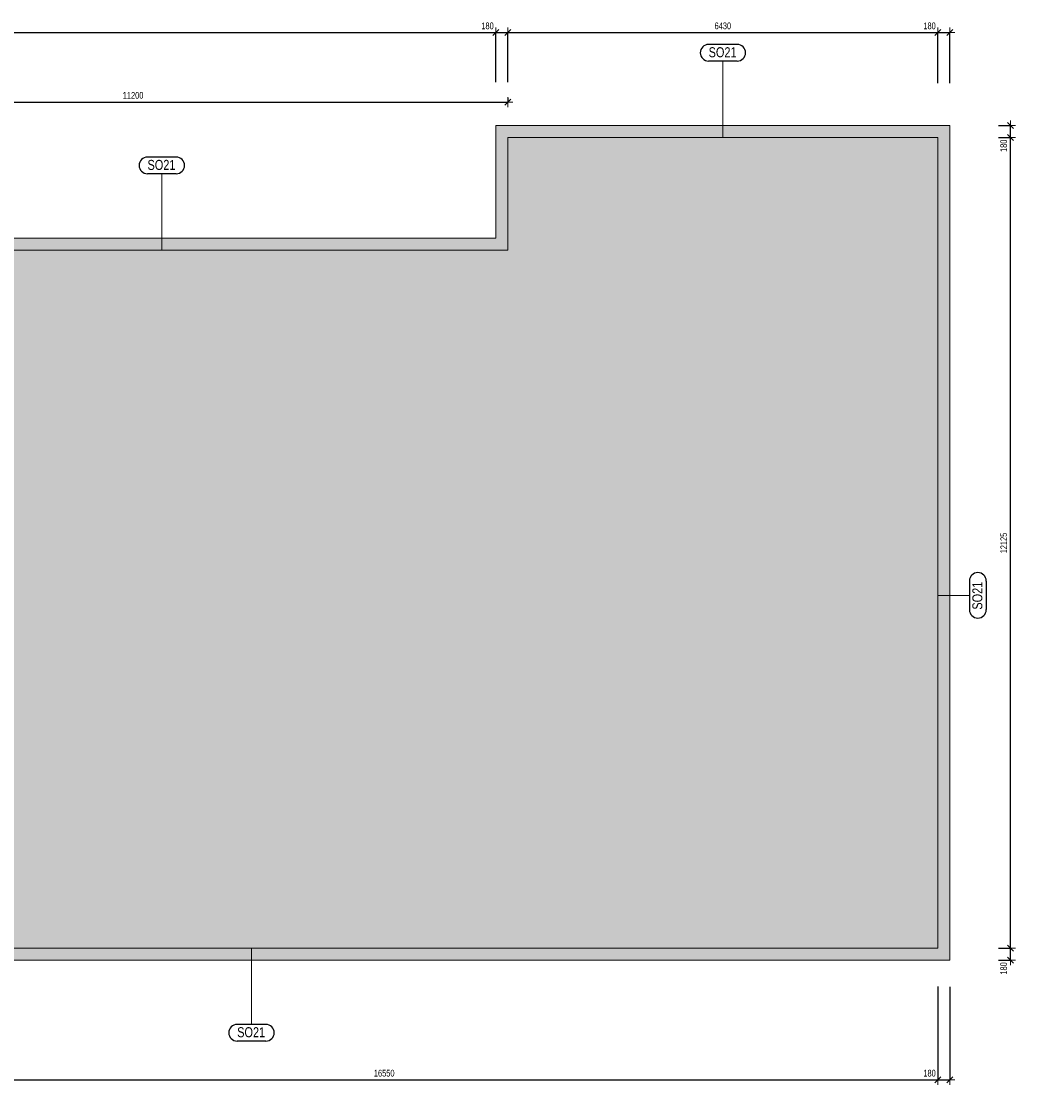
# Model space of a CAD drawing. Header units: millimetres. Extents: x -97971 to 48677, y -63570 to -5533.
# Tile 57 of 65: x 9904 to 24766, y -59847 to -43739. Entities that reach past the tile are written whole.
import ezdxf

# ---------------------------------------------------------------- set-up
doc = ezdxf.new("R2010")
doc.units = ezdxf.units.MM
doc.header["$PDMODE"] = 65
for name, color, linetype, lineweight in [('XR$1$1.PP - NÁVRH_1', 7, 'Continuous', 25), ('XR$2$KOTY_1', 7, 'Continuous', 25), ('XR$7$FILING ___1', 7, 'Continuous', 25)]:
    doc.layers.add(name, color=color, linetype=linetype, lineweight=lineweight)
doc.styles.add('ARIAL', font='ARIAL.TTF')
doc.styles.add('ARIALNARROW', font='ARIALN.TTF')
doc.dimstyles.new('DIMSTYLE_3', dxfattribs={"dimtxt": 100, "dimasz": 150, "dimexe": 0, "dimexo": 0, "dimgap": 50, "dimtad": 2, "dimdec": 0, "dimrnd": 5, "dimzin": 12, "dimdsep": 46, "dimtxsty": 'ARIALNARROW', "dimblk1": 'ALL_ML_STRICH', "dimblk2": 'ALL_ML_STRICH', "dimsah": 1, "dimcen": 0, "dimclrd": 6, "dimclre": 6, "dimclrt": 6, "dimadec": 0, "dimazin": 0, "dimtfac": 1, "dimtdec": 0, "dimtix": 1, "dimtmove": 2, "dimatfit": 3, "dimfxl": 0, "dimtzin": 0, "dimlwd": 0, "dimlwe": 13, "dimarcsym": 0})
doc.dimstyles.new('DIMSTYLE_5', dxfattribs={"dimtxt": 100, "dimasz": 150, "dimexe": 0, "dimexo": 0, "dimgap": 50, "dimtad": 2, "dimdec": 0, "dimrnd": 5, "dimzin": 12, "dimdsep": 46, "dimtxsty": 'ARIALNARROW', "dimblk1": 'ALL_ML_STRICH', "dimblk2": 'ALL_ML_STRICH', "dimsah": 1, "dimcen": 0, "dimclrd": 6, "dimclre": 6, "dimclrt": 6, "dimadec": 0, "dimazin": 0, "dimtfac": 1, "dimtdec": 0, "dimtix": 1, "dimtmove": 2, "dimatfit": 3, "dimfxl": 0, "dimtvp": 1.2, "dimtzin": 0, "dimlwd": 0, "dimlwe": 13, "dimarcsym": 0})

# ---------------------------------------------------------------- blocks, each defined once
blk = doc.blocks.new('ALL_ML_STRICH')
at = {"color": 0, "linetype": 'ByBlock', "lineweight": -2}
for p, q in [((-1, 0), (0.5, 0)), ((-0.3, -0.3), (0.3, 0.3)), ((0, -0.5), (0, 0.5))]:
    blk.add_line(p, q, dxfattribs=at)
blk = doc.blocks.new('*D29')
at = {"layer": 'DEFPOINTS', "color": 6, "linetype": 'Continuous', "lineweight": 13}
for p in [(-11328, -43904), (-11328, -45292), (16997, -45292)]:
    blk.add_point(p, dxfattribs=at)
at = {"layer": 'XR$2$KOTY_1', "color": 6, "linetype": 'Continuous', "lineweight": -2}
for p, q in [((-11328, -44577), (-11328, -43904)), ((-11328, -43904), (16997, -43904)), ((16997, -44645), (16997, -43904))]:
    blk.add_line(p, q, dxfattribs=at)
at = {"layer": 'XR$2$KOTY_1', "color": 6, "linetype": 'Continuous', "lineweight": 13, "xscale": 150, "yscale": 150, "zscale": 150, "rotation": 180}
blk.add_blockref('ALL_ML_STRICH', (-11328, -43904), dxfattribs=at)
at = {"layer": 'XR$2$KOTY_1', "color": 6, "linetype": 'Continuous', "lineweight": 13, "xscale": 150, "yscale": 150, "zscale": 150}
blk.add_blockref('ALL_ML_STRICH', (16997, -43904), dxfattribs=at)
at = {"layer": 'XR$2$KOTY_1', "color": 6, "linetype": 'Continuous', "lineweight": 13, "insert": (2830, -43804), "char_height": 100, "width": 405.71, "attachment_point": 5, "style": 'ARIALNARROW'}
blk.add_mtext('\\W0.81;\\A1;{28325}', dxfattribs=at)
blk = doc.blocks.new('*D30')
at = {"layer": 'DEFPOINTS', "color": 6, "linetype": 'Continuous', "lineweight": 13}
for p in [(16997, -43904), (16997, -45292), (17177, -45472)]:
    blk.add_point(p, dxfattribs=at)
at = {"layer": 'XR$2$KOTY_1', "color": 6, "linetype": 'Continuous', "lineweight": -2}
for p, q in [((16997, -44645), (16997, -43904)), ((16997, -43904), (17177, -43904)), ((17177, -44645), (17177, -43904))]:
    blk.add_line(p, q, dxfattribs=at)
at = {"layer": 'XR$2$KOTY_1', "color": 6, "linetype": 'Continuous', "lineweight": 13, "xscale": 150, "yscale": 150, "zscale": 150, "rotation": 180}
blk.add_blockref('ALL_ML_STRICH', (16997, -43904), dxfattribs=at)
at = {"layer": 'XR$2$KOTY_1', "color": 6, "linetype": 'Continuous', "lineweight": 13, "xscale": 150, "yscale": 150, "zscale": 150}
blk.add_blockref('ALL_ML_STRICH', (17177, -43904), dxfattribs=at)
at = {"layer": 'XR$2$KOTY_1', "color": 6, "linetype": 'Continuous', "lineweight": 13, "insert": (16872, -43804), "char_height": 100, "width": 243.43, "attachment_point": 5, "style": 'ARIALNARROW'}
blk.add_mtext('\\W0.81;\\A1;{180}', dxfattribs=at)
blk = doc.blocks.new('*D31')
at = {"layer": 'DEFPOINTS', "color": 6, "linetype": 'Continuous', "lineweight": 13}
for p in [(17177, -43904), (17177, -45472), (23607, -45472)]:
    blk.add_point(p, dxfattribs=at)
at = {"layer": 'XR$2$KOTY_1', "color": 6, "linetype": 'Continuous', "lineweight": -2}
for p, q in [((17177, -44645), (17177, -43904)), ((17177, -43904), (23607, -43904)), ((23607, -44661), (23607, -43904))]:
    blk.add_line(p, q, dxfattribs=at)
at = {"layer": 'XR$2$KOTY_1', "color": 6, "linetype": 'Continuous', "lineweight": 13, "xscale": 150, "yscale": 150, "zscale": 150, "rotation": 180}
blk.add_blockref('ALL_ML_STRICH', (17177, -43904), dxfattribs=at)
at = {"layer": 'XR$2$KOTY_1', "color": 6, "linetype": 'Continuous', "lineweight": 13, "xscale": 150, "yscale": 150, "zscale": 150}
blk.add_blockref('ALL_ML_STRICH', (23607, -43904), dxfattribs=at)
at = {"layer": 'XR$2$KOTY_1', "color": 6, "linetype": 'Continuous', "lineweight": 13, "insert": (20391, -43804), "char_height": 100, "width": 324.57, "attachment_point": 5, "style": 'ARIALNARROW'}
blk.add_mtext('\\W0.81;\\A1;{6430}', dxfattribs=at)
blk = doc.blocks.new('*D32')
at = {"layer": 'DEFPOINTS', "color": 6, "linetype": 'Continuous', "lineweight": 13}
for p in [(23607, -43904), (23787, -45292), (23607, -45472)]:
    blk.add_point(p, dxfattribs=at)
at = {"layer": 'XR$2$KOTY_1', "color": 6, "linetype": 'Continuous', "lineweight": -2}
for p, q in [((23607, -44661), (23607, -43904)), ((23607, -43904), (23787, -43904)), ((23787, -44661), (23787, -43904))]:
    blk.add_line(p, q, dxfattribs=at)
at = {"layer": 'XR$2$KOTY_1', "color": 6, "linetype": 'Continuous', "lineweight": 13, "xscale": 150, "yscale": 150, "zscale": 150, "rotation": 180}
blk.add_blockref('ALL_ML_STRICH', (23607, -43904), dxfattribs=at)
at = {"layer": 'XR$2$KOTY_1', "color": 6, "linetype": 'Continuous', "lineweight": 13, "xscale": 150, "yscale": 150, "zscale": 150}
blk.add_blockref('ALL_ML_STRICH', (23787, -43904), dxfattribs=at)
at = {"layer": 'XR$2$KOTY_1', "color": 6, "linetype": 'Continuous', "lineweight": 13, "insert": (23482, -43804), "char_height": 100, "width": 243.43, "attachment_point": 5, "style": 'ARIALNARROW'}
blk.add_mtext('\\W0.81;\\A1;{180}', dxfattribs=at)
blk = doc.blocks.new('*D36')
at = {"layer": 'DEFPOINTS', "color": 6, "linetype": 'Continuous', "lineweight": 13}
for p in [(23607, -57597), (23787, -57777), (24691, -57777)]:
    blk.add_point(p, dxfattribs=at)
at = {"layer": 'XR$2$KOTY_1', "color": 6, "linetype": 'Continuous', "lineweight": -2}
for p, q in [((24515, -57597), (24691, -57597)), ((24691, -57777), (24691, -57597)), ((24515, -57777), (24691, -57777))]:
    blk.add_line(p, q, dxfattribs=at)
at = {"layer": 'XR$2$KOTY_1', "color": 6, "linetype": 'Continuous', "lineweight": 13, "xscale": 150, "yscale": 150, "zscale": 150}
for p, rotation in [((24691, -57597), 90), ((24691, -57777), 270)]:
    blk.add_blockref('ALL_ML_STRICH', p, dxfattribs=dict(at, rotation=rotation))
at = {"layer": 'XR$2$KOTY_1', "color": 6, "linetype": 'Continuous', "lineweight": 13, "insert": (24591, -57902), "char_height": 100, "width": 243.43, "attachment_point": 5, "rotation": 90, "style": 'ARIALNARROW'}
blk.add_mtext('\\W0.81;\\A1;{180}', dxfattribs=at)
blk = doc.blocks.new('*D37')
at = {"layer": 'DEFPOINTS', "color": 6, "linetype": 'Continuous', "lineweight": 13}
for p in [(23607, -45472), (23607, -57597), (24691, -57597)]:
    blk.add_point(p, dxfattribs=at)
at = {"layer": 'XR$2$KOTY_1', "color": 6, "linetype": 'Continuous', "lineweight": -2}
for p, q in [((24515, -45472), (24691, -45472)), ((24691, -57597), (24691, -45472)), ((24515, -57597), (24691, -57597))]:
    blk.add_line(p, q, dxfattribs=at)
at = {"layer": 'XR$2$KOTY_1', "color": 6, "linetype": 'Continuous', "lineweight": 13, "xscale": 150, "yscale": 150, "zscale": 150}
for p, rotation in [((24691, -45472), 90), ((24691, -57597), 270)]:
    blk.add_blockref('ALL_ML_STRICH', p, dxfattribs=dict(at, rotation=rotation))
at = {"layer": 'XR$2$KOTY_1', "color": 6, "linetype": 'Continuous', "lineweight": 13, "insert": (24591, -51539), "char_height": 100, "width": 405.71, "attachment_point": 5, "rotation": 90, "style": 'ARIALNARROW'}
blk.add_mtext('\\W0.81;\\A1;{12125}', dxfattribs=at)
blk = doc.blocks.new('*D38')
at = {"layer": 'DEFPOINTS', "color": 6, "linetype": 'Continuous', "lineweight": 13}
for p in [(23787, -45292), (23607, -45472), (24691, -45472)]:
    blk.add_point(p, dxfattribs=at)
at = {"layer": 'XR$2$KOTY_1', "color": 6, "linetype": 'Continuous', "lineweight": -2}
for p, q in [((24515, -45292), (24691, -45292)), ((24691, -45472), (24691, -45292)), ((24515, -45472), (24691, -45472))]:
    blk.add_line(p, q, dxfattribs=at)
at = {"layer": 'XR$2$KOTY_1', "color": 6, "linetype": 'Continuous', "lineweight": 13, "xscale": 150, "yscale": 150, "zscale": 150}
for p, rotation in [((24691, -45292), 90), ((24691, -45472), 270)]:
    blk.add_blockref('ALL_ML_STRICH', p, dxfattribs=dict(at, rotation=rotation))
at = {"layer": 'XR$2$KOTY_1', "color": 6, "linetype": 'Continuous', "lineweight": 13, "insert": (24591, -45597), "char_height": 100, "width": 243.43, "attachment_point": 5, "rotation": 90, "style": 'ARIALNARROW'}
blk.add_mtext('\\W0.81;\\A1;{180}', dxfattribs=at)
blk = doc.blocks.new('*D45')
at = {"layer": 'DEFPOINTS', "color": 6, "linetype": 'Continuous', "lineweight": 13}
for p in [(23607, -57597), (7057, -59569), (7057, -59847)]:
    blk.add_point(p, dxfattribs=at)
at = {"layer": 'XR$2$KOTY_1', "color": 6, "linetype": 'Continuous', "lineweight": -2}
for p, q in [((23607, -58171), (23607, -59569)), ((7057, -59569), (7057, -59569)), ((7057, -59569), (23607, -59569))]:
    blk.add_line(p, q, dxfattribs=at)
at = {"layer": 'XR$2$KOTY_1', "color": 6, "linetype": 'Continuous', "lineweight": 13, "xscale": 150, "yscale": 150, "zscale": 150, "rotation": 180}
blk.add_blockref('ALL_ML_STRICH', (7057, -59569), dxfattribs=at)
at = {"layer": 'XR$2$KOTY_1', "color": 6, "linetype": 'Continuous', "lineweight": 13, "xscale": 150, "yscale": 150, "zscale": 150}
blk.add_blockref('ALL_ML_STRICH', (23607, -59569), dxfattribs=at)
at = {"layer": 'XR$2$KOTY_1', "color": 6, "linetype": 'Continuous', "lineweight": 13, "insert": (15327, -59469), "char_height": 100, "width": 405.71, "attachment_point": 5, "style": 'ARIALNARROW'}
blk.add_mtext('\\W0.81;\\A1;{16550}', dxfattribs=at)
blk = doc.blocks.new('*D46')
at = {"layer": 'DEFPOINTS', "color": 6, "linetype": 'Continuous', "lineweight": 13}
for p in [(23607, -57597), (23787, -57777), (23607, -59569)]:
    blk.add_point(p, dxfattribs=at)
at = {"layer": 'XR$2$KOTY_1', "color": 6, "linetype": 'Continuous', "lineweight": -2}
for p, q in [((23607, -58171), (23607, -59569)), ((23787, -58177), (23787, -59569)), ((23607, -59569), (23787, -59569))]:
    blk.add_line(p, q, dxfattribs=at)
at = {"layer": 'XR$2$KOTY_1', "color": 6, "linetype": 'Continuous', "lineweight": 13, "xscale": 150, "yscale": 150, "zscale": 150, "rotation": 180}
blk.add_blockref('ALL_ML_STRICH', (23607, -59569), dxfattribs=at)
at = {"layer": 'XR$2$KOTY_1', "color": 6, "linetype": 'Continuous', "lineweight": 13, "xscale": 150, "yscale": 150, "zscale": 150}
blk.add_blockref('ALL_ML_STRICH', (23787, -59569), dxfattribs=at)
at = {"layer": 'XR$2$KOTY_1', "color": 6, "linetype": 'Continuous', "lineweight": 13, "insert": (23482, -59469), "char_height": 100, "width": 243.43, "attachment_point": 5, "style": 'ARIALNARROW'}
blk.add_mtext('\\W0.81;\\A1;{180}', dxfattribs=at)
blk = doc.blocks.new('*D202')
at = {"layer": 'DEFPOINTS', "color": 6, "linetype": 'Continuous', "lineweight": 13}
for p in [(5977, -44943), (17177, -45472), (5977, -47607)]:
    blk.add_point(p, dxfattribs=at)
at = {"layer": 'XR$2$KOTY_1', "color": 6, "linetype": 'Continuous', "lineweight": -2}
for p, q in [((17177, -44880), (17177, -44943)), ((5977, -45269), (5977, -44943)), ((5977, -44943), (17177, -44943))]:
    blk.add_line(p, q, dxfattribs=at)
at = {"layer": 'XR$2$KOTY_1', "color": 6, "linetype": 'Continuous', "lineweight": 13, "xscale": 150, "yscale": 150, "zscale": 150, "rotation": 180}
blk.add_blockref('ALL_ML_STRICH', (5977, -44943), dxfattribs=at)
at = {"layer": 'XR$2$KOTY_1', "color": 6, "linetype": 'Continuous', "lineweight": 13, "xscale": 150, "yscale": 150, "zscale": 150}
blk.add_blockref('ALL_ML_STRICH', (17177, -44943), dxfattribs=at)
at = {"layer": 'XR$2$KOTY_1', "color": 6, "linetype": 'Continuous', "lineweight": 13, "insert": (11572, -44843), "char_height": 100, "width": 405.71, "attachment_point": 5, "style": 'ARIALNARROW'}
blk.add_mtext('\\W0.81;\\A1;{11200}', dxfattribs=at)

msp = doc.modelspace()

# ---------------------------------------------------------------- hatches: boundary and pattern name
at = {"layer": 'XR$7$FILING ___1', "linetype": 'Continuous', "lineweight": 13}
for color, points in [(11, [(5977.2, -46976.7), (5337.2, -46976.7), (5337.2, -47156.7), (17177.2, -47156.7), (17177.2, -45471.7), (23607.2, -45471.7), (23607.2, -57596.7), (6877.2, -57596.7), (6877.2, -57596.7), (8223.8, -57596.7), (8223.8, -57776.7), (23787.2, -57776.7), (23787.2, -45291.7), (16997.2, -45291.7), (16997.2, -46976.7), (5977.2, -46976.7)]), (254, [(23607.2, -45471.7), (17177.2, -45471.7), (17177.2, -47156.7), (6825.4, -47156.7), (6825.4, -47606.7), (6577.2, -47606.7), (6577.2, -53566.7), (9090.1, -53566.7), (9090.1, -54166.7), (8802.2, -54166.7), (8802.2, -57146.7), (9169, -57146.7), (9169, -57596.7), (23607.2, -57596.7)])]:
    msp.add_hatch(color=color, dxfattribs=at).paths.add_polyline_path(points, flags=0)
h = msp.add_hatch(dxfattribs=at)
h.set_pattern_fill('VZOR', scale=108, style=0, pattern_type=2)
h.set_pattern_definition([(0, (216, 216), (108, 108), [108, -108]), (90, (216, 216), (-108, 108), [108, -108])])
h.paths.add_polyline_path([(5977.2, -46976.7), (5337.2, -46976.7), (5337.2, -47156.7), (17177.2, -47156.7), (17177.2, -45471.7), (23607.2, -45471.7), (23607.2, -57596.7), (6877.2, -57596.7), (6877.2, -57596.7), (8223.8, -57596.7), (8223.8, -57776.7), (23787.2, -57776.7), (23787.2, -45291.7), (16997.2, -45291.7), (16997.2, -46976.7), (5977.2, -46976.7)], flags=0)

# ---------------------------------------------------------------- linework, layer by layer
at = {"layer": 'XR$1$1.PP - NÁVRH_1', "color": 7, "linetype": 'Continuous', "lineweight": 13}
for p, q in [((23787.2, -45291.7), (16997.2, -45291.7)), ((16997.2, -45291.7), (16997.2, -46976.7)), ((23787.2, -57776.7), (23787.2, -45291.7)), ((23607.2, -45471.7), (17177.2, -45471.7)), ((17177.2, -45471.7), (17177.2, -47156.7)), ((23607.2, -57596.7), (23607.2, -45471.7)), ((16997.2, -46976.7), (5337.2, -46976.7)), ((17177.2, -47156.7), (6825.4, -47156.7)), ((9169, -57596.7), (23607.2, -57596.7)), ((8012.2, -57776.7), (23787.2, -57776.7))]:
    msp.add_line(p, q, dxfattribs=at)
at = {"layer": 'XR$2$KOTY_1', "color": 3, "linetype": 'Continuous', "lineweight": 25}
for p, q in [((20606.8, -44080.3), (20178.2, -44080.3)), ((20606.8, -44330.3), (20178.2, -44330.3)), ((12215.9, -45765.3), (11787.3, -45765.3)), ((12215.9, -46015.3), (11787.3, -46015.3)), ((24078.6, -52106.9), (24078.6, -52535.6)), ((24328.6, -52106.9), (24328.6, -52535.6)), ((13556.8, -58738.1), (13128.2, -58738.1)), ((13556.8, -58988.1), (13128.2, -58988.1))]:
    msp.add_line(p, q, dxfattribs=at)
at = {"layer": 'XR$2$KOTY_1', "color": 3, "linetype": 'Continuous', "lineweight": 13}
for p, q in [((20392.2, -44330.3), (20392.2, -45471.7)), ((12001.3, -46015.3), (12001.3, -47156.7)), ((24078.6, -52321.6), (23607.2, -52321.6)), ((13342.2, -58738.1), (13342.2, -57596.7))]:
    msp.add_line(p, q, dxfattribs=at)
at = {"layer": 'XR$2$KOTY_1', "color": 3, "linetype": 'Continuous', "lineweight": 25}
for centre, start, end in [((20178.2, -44205.3), 90, 270), ((20606.8, -44205.3), 270, 90), ((11787.3, -45890.3), 90, 270), ((12215.9, -45890.3), 270, 90), ((24203.6, -52106.9), 0, 180), ((24203.6, -52535.6), 180, 0), ((13128.2, -58863.1), 90, 270), ((13556.8, -58863.1), 270, 90)]:
    msp.add_arc(centre, 125, start, end, dxfattribs=at)

# ---------------------------------------------------------------- texts
at = {"layer": 'XR$2$KOTY_1', "color": 3, "linetype": 'Continuous', "lineweight": 25, "char_height": 150, "width": 487.237, "attachment_point": 7, "style": 'ARIAL'}
for insert in [(20178.2, -44275.3), (11787.3, -45960.3), (13128.2, -58933.1)]:
    msp.add_mtext('\\W0.78;SO21', dxfattribs=dict(at, insert=insert))
at = {"layer": 'XR$2$KOTY_1', "color": 3, "linetype": 'Continuous', "lineweight": 25, "insert": (24273.6, -52535.6), "char_height": 150, "width": 487.237, "attachment_point": 7, "rotation": 90, "style": 'ARIAL'}
msp.add_mtext('\\W0.78;SO21', dxfattribs=at)

# ---------------------------------------------------------------- dimensions: what is measured, and where the dimension line sits
at = {"layer": 'XR$2$KOTY_1', "color": 6, "linetype": 'Continuous', "lineweight": 13}
for base, p1, p2, dimstyle, picture, middle in [((16997.2, -43904.5), (-11327.8, -44577.4), (16997.2, -44644.9), 'DIMSTYLE_3', '*D29', (2830, -43804.5)), ((17177.2, -43904.5), (16997.2, -44644.9), (17177.2, -44645.4), 'DIMSTYLE_5', '*D30', (16872, -43804.5)), ((23607.2, -43904.5), (17177.2, -44645.4), (23607.2, -44660.7), 'DIMSTYLE_3', '*D31', (20391.1, -43804.5)), ((23787.2, -43904.5), (23607.2, -44660.7), (23787.2, -44661.1), 'DIMSTYLE_5', '*D32', (23482, -43804.5)), ((17177.2, -44943.4), (5977.2, -45269.2), (17177.2, -44880.3), 'DIMSTYLE_3', '*D202', (11572.5, -44843.4)), ((23607.2, -59568.5), (7057.2, -59568.5), (23607.2, -58171.1), 'DIMSTYLE_3', '*D45', (15327.5, -59468.5)), ((23787.2, -59568.5), (23607.2, -58171.1), (23787.2, -58177.2), 'DIMSTYLE_5', '*D46', (23482, -59468.5))]:
    dim = msp.add_linear_dim(base=base, p1=p1, p2=p2, dimstyle=dimstyle, override={"dimpost": '<>', "dimclrd": 6, "dimclre": 6, "dimclrt": 6, "dimlwd": 0, "dimlwe": 13}, dxfattribs=at)
    dim.commit()
    dim.dimension.update_dxf_attribs({"geometry": picture, "text_midpoint": middle, "dimtype": 160})
for base, p1, p2, dimstyle, picture, middle in [((24691.5, -45291.7), (24514.6, -45471.7), (24514.6, -45291.7), 'DIMSTYLE_5', '*D38', (24591.5, -45596.8)), ((24691.5, -45471.7), (24514.6, -57596.7), (24514.6, -45471.7), 'DIMSTYLE_3', '*D37', (24591.5, -51538.8)), ((24691.5, -57596.7), (24514.6, -57776.7), (24514.6, -57596.7), 'DIMSTYLE_5', '*D36', (24591.5, -57901.8))]:
    dim = msp.add_linear_dim(base=base, p1=p1, p2=p2, angle=90, dimstyle=dimstyle, override={"dimpost": '<>', "dimclrd": 6, "dimclre": 6, "dimclrt": 6, "dimlwd": 0, "dimlwe": 13}, dxfattribs=at)
    dim.commit()
    dim.dimension.update_dxf_attribs({"geometry": picture, "text_midpoint": middle, "dimtype": 160})

doc.saveas('drawing.dxf')
